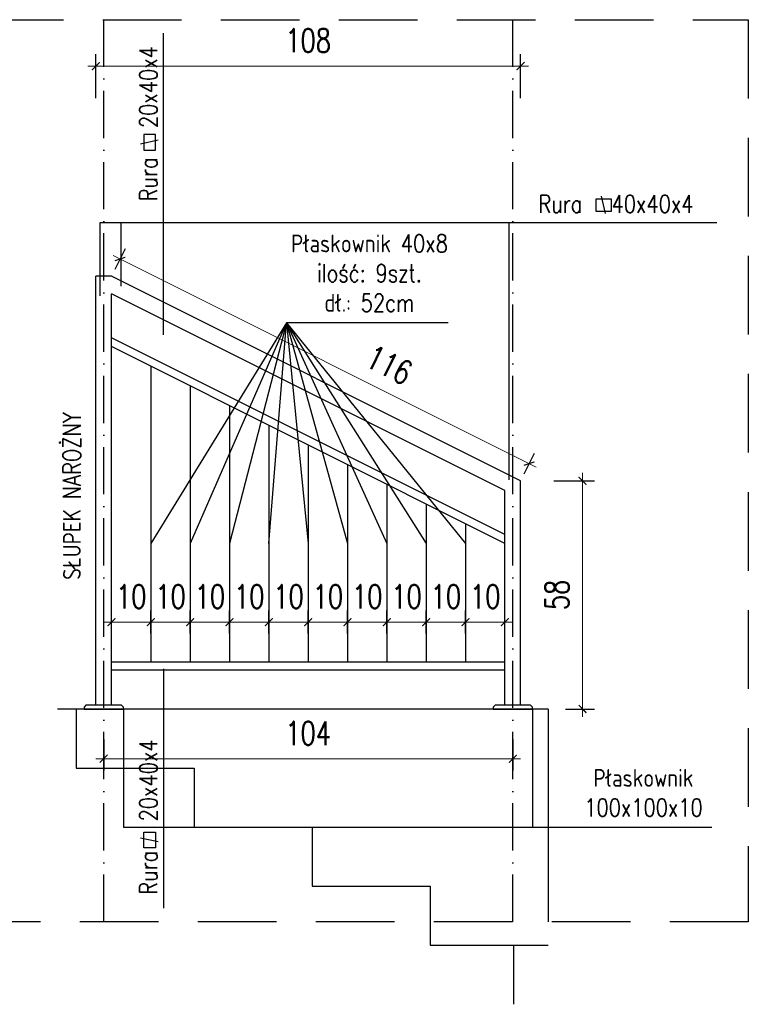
# Model space of a CAD drawing. Header units: millimetres. Extents: x 31969 to 285678, y -69766 to -1123.
# Tile 11 of 176: x 139915 to 140101, y -20278 to -20027. Entities that reach past the tile are written whole.
import ezdxf

# ---------------------------------------------------------------- set-up
doc = ezdxf.new("R2010")
doc.units = ezdxf.units.MM
for name, pattern in [('ACAD_ISO03W100', [30, 12, -18]), ('ACAD_ISO10W100', [18, 12, -3, 0, -3]), ('HIDDEN', [0.375, 0.25, -0.125])]:
    doc.linetypes.add(name, pattern=pattern)
for name, color, linetype in [('a-balustrady detal', 5, 'Continuous'), ('a-opis 2', 1, 'Continuous'), ('a-osie', 4, 'ACAD_ISO10W100'), ('a-przerywana', 250, 'HIDDEN'), ('a-widokowa', 3, 'Continuous'), ('a-wymiary', 11, 'Continuous')]:
    doc.layers.add(name, color=color, linetype=linetype)
doc.layers.add('a-pomocnicza', color=42, linetype='Continuous', plot=False)
doc.styles.add('WYMIAR', font='romans.shx', dxfattribs={"width": 0.8})
doc.styles.add('WYMIARY', font='simplex.shx', dxfattribs={"width": 0.75})
doc.dimstyles.new('MAREK50', dxfattribs={"dimtxt": 12.5, "dimasz": 5, "dimexe": 3, "dimexo": 2, "dimgap": 3.5, "dimtad": 1, "dimdec": 1, "dimdsep": 46, "dimtxsty": 'WYMIARY', "dimblk1": 'ARCHTICK', "dimblk2": 'ARCHTICK', "dimsah": 1, "dimcen": 2.5, "dimdle": 5, "dimadec": 0, "dimazin": 0, "dimtfac": 1, "dimtdec": 1, "dimtmove": 1, "dimatfit": 3, "dimldrblk": 'ARCHTICK', "dimfxl": 1, "dimtolj": 1, "dimtzin": 0, "dimarcsym": 0})

# ---------------------------------------------------------------- blocks, each defined once
blk = doc.blocks.new('_ARCHTICK')
at = {"color": 0, "linetype": 'ByBlock', "const_width": 0.15}
blk.add_lwpolyline([(-0.5, -0.5), (0.5, 0.5)], dxfattribs=at)
blk = doc.blocks.new('*D663')
at = {"layer": 'a-wymiary', "color": 0, "linetype": 'ACAD_ISO03W100', "lineweight": -2, "ltscale": 100}
blk.add_line((139948.62, -20183.36), (139948.62, -20177.47), dxfattribs=at)
at = {"layer": 'a-wymiary', "color": 0, "lineweight": -2, "ltscale": 100}
blk.add_line((139958.62, -20183.36), (139958.62, -20177.47), dxfattribs=at)
at = {"layer": 'a-wymiary', "color": 0, "lineweight": 0, "ltscale": 100}
blk.add_line((139946.62, -20180.47), (139960.62, -20180.47), dxfattribs=at)
at = {"layer": 'DEFPOINTS', "color": 0, "ltscale": 100}
for p in [(139958.62, -20180.47), (139948.62, -20185.36), (139958.62, -20185.36)]:
    blk.add_point(p, dxfattribs=at)
at = {"layer": 'a-wymiary', "color": 0, "lineweight": 0, "ltscale": 100, "xscale": 2, "yscale": 2, "zscale": 2, "rotation": 180}
blk.add_blockref('_ARCHTICK', (139948.62, -20180.47), dxfattribs=at)
at = {"layer": 'a-wymiary', "color": 0, "lineweight": 0, "ltscale": 100, "xscale": 2, "yscale": 2, "zscale": 2}
blk.add_blockref('_ARCHTICK', (139958.62, -20180.47), dxfattribs=at)
at = {"layer": 'a-wymiary', "color": 0, "ltscale": 100, "insert": (139953.62, -20173.97), "char_height": 6, "attachment_point": 5, "style": 'WYMIARY'}
blk.add_mtext('\\A1;10', dxfattribs=at)
blk = doc.blocks.new('*D664')
at = {"layer": 'a-wymiary', "color": 0, "linetype": 'ACAD_ISO03W100', "lineweight": -2, "ltscale": 100}
blk.add_line((139978.62, -20183.36), (139978.62, -20177.47), dxfattribs=at)
at = {"layer": 'a-wymiary', "color": 0, "lineweight": -2, "ltscale": 100}
blk.add_line((139988.62, -20183.36), (139988.62, -20177.47), dxfattribs=at)
at = {"layer": 'a-wymiary', "color": 0, "lineweight": 0, "ltscale": 100}
blk.add_line((139976.62, -20180.47), (139990.62, -20180.47), dxfattribs=at)
at = {"layer": 'DEFPOINTS', "color": 0, "ltscale": 100}
for p in [(139988.62, -20180.47), (139978.62, -20185.36), (139988.62, -20185.36)]:
    blk.add_point(p, dxfattribs=at)
at = {"layer": 'a-wymiary', "color": 0, "lineweight": 0, "ltscale": 100, "xscale": 2, "yscale": 2, "zscale": 2, "rotation": 180}
blk.add_blockref('_ARCHTICK', (139978.62, -20180.47), dxfattribs=at)
at = {"layer": 'a-wymiary', "color": 0, "lineweight": 0, "ltscale": 100, "xscale": 2, "yscale": 2, "zscale": 2}
blk.add_blockref('_ARCHTICK', (139988.62, -20180.47), dxfattribs=at)
at = {"layer": 'a-wymiary', "color": 0, "ltscale": 100, "insert": (139983.62, -20173.97), "char_height": 6, "attachment_point": 5, "style": 'WYMIARY'}
blk.add_mtext('\\A1;10', dxfattribs=at)
blk = doc.blocks.new('*D665')
at = {"layer": 'a-wymiary', "color": 0, "linetype": 'ACAD_ISO03W100', "lineweight": -2, "ltscale": 100}
blk.add_line((139988.62, -20183.36), (139988.62, -20177.47), dxfattribs=at)
at = {"layer": 'a-wymiary', "color": 0, "lineweight": -2, "ltscale": 100}
blk.add_line((139998.62, -20183.36), (139998.62, -20177.47), dxfattribs=at)
at = {"layer": 'a-wymiary', "color": 0, "lineweight": 0, "ltscale": 100}
blk.add_line((139986.62, -20180.47), (140000.62, -20180.47), dxfattribs=at)
at = {"layer": 'DEFPOINTS', "color": 0, "ltscale": 100}
for p in [(139998.62, -20180.47), (139988.62, -20185.36), (139998.62, -20185.36)]:
    blk.add_point(p, dxfattribs=at)
at = {"layer": 'a-wymiary', "color": 0, "lineweight": 0, "ltscale": 100, "xscale": 2, "yscale": 2, "zscale": 2, "rotation": 180}
blk.add_blockref('_ARCHTICK', (139988.62, -20180.47), dxfattribs=at)
at = {"layer": 'a-wymiary', "color": 0, "lineweight": 0, "ltscale": 100, "xscale": 2, "yscale": 2, "zscale": 2}
blk.add_blockref('_ARCHTICK', (139998.62, -20180.47), dxfattribs=at)
at = {"layer": 'a-wymiary', "color": 0, "ltscale": 100, "insert": (139993.62, -20173.97), "char_height": 6, "attachment_point": 5, "style": 'WYMIARY'}
blk.add_mtext('\\A1;10', dxfattribs=at)
blk = doc.blocks.new('*D666')
at = {"layer": 'a-wymiary', "color": 0, "linetype": 'ACAD_ISO03W100', "lineweight": -2, "ltscale": 100}
blk.add_line((139998.62, -20183.36), (139998.62, -20177.47), dxfattribs=at)
at = {"layer": 'a-wymiary', "color": 0, "lineweight": -2, "ltscale": 100}
blk.add_line((140008.62, -20183.36), (140008.62, -20177.47), dxfattribs=at)
at = {"layer": 'a-wymiary', "color": 0, "lineweight": 0, "ltscale": 100}
blk.add_line((139996.62, -20180.47), (140010.62, -20180.47), dxfattribs=at)
at = {"layer": 'DEFPOINTS', "color": 0, "ltscale": 100}
for p in [(140008.62, -20180.47), (139998.62, -20185.36), (140008.62, -20185.36)]:
    blk.add_point(p, dxfattribs=at)
at = {"layer": 'a-wymiary', "color": 0, "lineweight": 0, "ltscale": 100, "xscale": 2, "yscale": 2, "zscale": 2, "rotation": 180}
blk.add_blockref('_ARCHTICK', (139998.62, -20180.47), dxfattribs=at)
at = {"layer": 'a-wymiary', "color": 0, "lineweight": 0, "ltscale": 100, "xscale": 2, "yscale": 2, "zscale": 2}
blk.add_blockref('_ARCHTICK', (140008.62, -20180.47), dxfattribs=at)
at = {"layer": 'a-wymiary', "color": 0, "ltscale": 100, "insert": (140003.62, -20173.97), "char_height": 6, "attachment_point": 5, "style": 'WYMIARY'}
blk.add_mtext('\\A1;10', dxfattribs=at)
blk = doc.blocks.new('*D667')
at = {"layer": 'a-wymiary', "color": 0, "linetype": 'ACAD_ISO03W100', "lineweight": -2, "ltscale": 100}
blk.add_line((140008.62, -20183.36), (140008.62, -20177.47), dxfattribs=at)
at = {"layer": 'a-wymiary', "color": 0, "lineweight": -2, "ltscale": 100}
blk.add_line((140018.62, -20183.36), (140018.62, -20177.47), dxfattribs=at)
at = {"layer": 'a-wymiary', "color": 0, "lineweight": 0, "ltscale": 100}
blk.add_line((140006.62, -20180.47), (140020.62, -20180.47), dxfattribs=at)
at = {"layer": 'DEFPOINTS', "color": 0, "ltscale": 100}
for p in [(140018.62, -20180.47), (140008.62, -20185.36), (140018.62, -20185.36)]:
    blk.add_point(p, dxfattribs=at)
at = {"layer": 'a-wymiary', "color": 0, "lineweight": 0, "ltscale": 100, "xscale": 2, "yscale": 2, "zscale": 2, "rotation": 180}
blk.add_blockref('_ARCHTICK', (140008.62, -20180.47), dxfattribs=at)
at = {"layer": 'a-wymiary', "color": 0, "lineweight": 0, "ltscale": 100, "xscale": 2, "yscale": 2, "zscale": 2}
blk.add_blockref('_ARCHTICK', (140018.62, -20180.47), dxfattribs=at)
at = {"layer": 'a-wymiary', "color": 0, "ltscale": 100, "insert": (140013.62, -20173.97), "char_height": 6, "attachment_point": 5, "style": 'WYMIARY'}
blk.add_mtext('\\A1;10', dxfattribs=at)
blk = doc.blocks.new('*D668')
at = {"layer": 'a-wymiary', "color": 0, "linetype": 'ACAD_ISO03W100', "lineweight": -2, "ltscale": 100}
blk.add_line((140018.62, -20183.36), (140018.62, -20177.47), dxfattribs=at)
at = {"layer": 'a-wymiary', "color": 0, "lineweight": -2, "ltscale": 100}
blk.add_line((140028.62, -20183.36), (140028.62, -20177.47), dxfattribs=at)
at = {"layer": 'a-wymiary', "color": 0, "lineweight": 0, "ltscale": 100}
blk.add_line((140016.62, -20180.47), (140030.62, -20180.47), dxfattribs=at)
at = {"layer": 'DEFPOINTS', "color": 0, "ltscale": 100}
for p in [(140028.62, -20180.47), (140018.62, -20185.36), (140028.62, -20185.36)]:
    blk.add_point(p, dxfattribs=at)
at = {"layer": 'a-wymiary', "color": 0, "lineweight": 0, "ltscale": 100, "xscale": 2, "yscale": 2, "zscale": 2, "rotation": 180}
blk.add_blockref('_ARCHTICK', (140018.62, -20180.47), dxfattribs=at)
at = {"layer": 'a-wymiary', "color": 0, "lineweight": 0, "ltscale": 100, "xscale": 2, "yscale": 2, "zscale": 2}
blk.add_blockref('_ARCHTICK', (140028.62, -20180.47), dxfattribs=at)
at = {"layer": 'a-wymiary', "color": 0, "ltscale": 100, "insert": (140023.62, -20173.97), "char_height": 6, "attachment_point": 5, "style": 'WYMIARY'}
blk.add_mtext('\\A1;10', dxfattribs=at)
blk = doc.blocks.new('*D669')
at = {"layer": 'a-wymiary', "color": 0, "linetype": 'ACAD_ISO03W100', "lineweight": -2, "ltscale": 100}
blk.add_line((140028.62, -20183.36), (140028.62, -20177.47), dxfattribs=at)
at = {"layer": 'a-wymiary', "color": 0, "lineweight": -2, "ltscale": 100}
blk.add_line((140038.62, -20183.36), (140038.62, -20177.47), dxfattribs=at)
at = {"layer": 'a-wymiary', "color": 0, "lineweight": 0, "ltscale": 100}
blk.add_line((140026.62, -20180.47), (140040.62, -20180.47), dxfattribs=at)
at = {"layer": 'DEFPOINTS', "color": 0, "ltscale": 100}
for p in [(140038.62, -20180.47), (140028.62, -20185.36), (140038.62, -20185.36)]:
    blk.add_point(p, dxfattribs=at)
at = {"layer": 'a-wymiary', "color": 0, "lineweight": 0, "ltscale": 100, "xscale": 2, "yscale": 2, "zscale": 2, "rotation": 180}
blk.add_blockref('_ARCHTICK', (140028.62, -20180.47), dxfattribs=at)
at = {"layer": 'a-wymiary', "color": 0, "lineweight": 0, "ltscale": 100, "xscale": 2, "yscale": 2, "zscale": 2}
blk.add_blockref('_ARCHTICK', (140038.62, -20180.47), dxfattribs=at)
at = {"layer": 'a-wymiary', "color": 0, "ltscale": 100, "insert": (140033.62, -20173.97), "char_height": 6, "attachment_point": 5, "style": 'WYMIARY'}
blk.add_mtext('\\A1;10', dxfattribs=at)
blk = doc.blocks.new('*D670')
at = {"layer": 'a-wymiary', "color": 0, "linetype": 'ACAD_ISO03W100', "lineweight": -2, "ltscale": 100}
blk.add_line((139938.62, -20183.36), (139938.62, -20177.47), dxfattribs=at)
at = {"layer": 'a-wymiary', "color": 0, "lineweight": -2, "ltscale": 100}
blk.add_line((139948.62, -20183.36), (139948.62, -20177.47), dxfattribs=at)
at = {"layer": 'a-wymiary', "color": 0, "lineweight": 0, "ltscale": 100}
blk.add_line((139936.62, -20180.47), (139950.62, -20180.47), dxfattribs=at)
at = {"layer": 'DEFPOINTS', "color": 0, "ltscale": 100}
for p in [(139948.62, -20180.47), (139938.62, -20185.36), (139948.62, -20185.36)]:
    blk.add_point(p, dxfattribs=at)
at = {"layer": 'a-wymiary', "color": 0, "lineweight": 0, "ltscale": 100, "xscale": 2, "yscale": 2, "zscale": 2, "rotation": 180}
blk.add_blockref('_ARCHTICK', (139938.62, -20180.47), dxfattribs=at)
at = {"layer": 'a-wymiary', "color": 0, "lineweight": 0, "ltscale": 100, "xscale": 2, "yscale": 2, "zscale": 2}
blk.add_blockref('_ARCHTICK', (139948.62, -20180.47), dxfattribs=at)
at = {"layer": 'a-wymiary', "color": 0, "ltscale": 100, "insert": (139943.62, -20173.97), "char_height": 6, "attachment_point": 5, "style": 'WYMIARY'}
blk.add_mtext('\\A1;10', dxfattribs=at)
blk = doc.blocks.new('*D671')
at = {"layer": 'a-wymiary', "color": 0, "lineweight": -2, "ltscale": 100}
blk.add_line((139936.62, -20210.27), (139936.62, -20218.17), dxfattribs=at)
at = {"layer": 'a-wymiary', "color": 0, "linetype": 'ACAD_ISO03W100', "lineweight": -2, "ltscale": 100}
blk.add_line((140040.62, -20210.27), (140040.62, -20218.17), dxfattribs=at)
at = {"layer": 'a-wymiary', "color": 0, "lineweight": 0, "ltscale": 100}
blk.add_line((140042.62, -20215.17), (139934.62, -20215.17), dxfattribs=at)
at = {"layer": 'DEFPOINTS', "color": 0, "ltscale": 100}
for p in [(139936.62, -20208.27), (140040.62, -20208.27), (139936.62, -20215.17)]:
    blk.add_point(p, dxfattribs=at)
at = {"layer": 'a-wymiary', "color": 0, "lineweight": 0, "ltscale": 100, "xscale": 2, "yscale": 2, "zscale": 2, "rotation": 180}
blk.add_blockref('_ARCHTICK', (139936.62, -20215.17), dxfattribs=at)
at = {"layer": 'a-wymiary', "color": 0, "lineweight": 0, "ltscale": 100, "xscale": 2, "yscale": 2, "zscale": 2}
blk.add_blockref('_ARCHTICK', (140040.62, -20215.17), dxfattribs=at)
at = {"layer": 'a-wymiary', "color": 0, "ltscale": 100, "insert": (139988.62, -20208.67), "char_height": 6, "attachment_point": 5, "style": 'WYMIARY'}
blk.add_mtext('\\A1;104', dxfattribs=at)
blk = doc.blocks.new('*D672')
at = {"layer": 'a-wymiary', "color": 0, "linetype": 'ACAD_ISO03W100', "lineweight": -2, "ltscale": 100}
blk.add_line((139958.62, -20183.36), (139958.62, -20177.47), dxfattribs=at)
at = {"layer": 'a-wymiary', "color": 0, "lineweight": -2, "ltscale": 100}
blk.add_line((139968.62, -20183.36), (139968.62, -20177.47), dxfattribs=at)
at = {"layer": 'a-wymiary', "color": 0, "lineweight": 0, "ltscale": 100}
blk.add_line((139956.62, -20180.47), (139970.62, -20180.47), dxfattribs=at)
at = {"layer": 'DEFPOINTS', "color": 0, "ltscale": 100}
for p in [(139968.62, -20180.47), (139958.62, -20185.36), (139968.62, -20185.36)]:
    blk.add_point(p, dxfattribs=at)
at = {"layer": 'a-wymiary', "color": 0, "lineweight": 0, "ltscale": 100, "xscale": 2, "yscale": 2, "zscale": 2, "rotation": 180}
blk.add_blockref('_ARCHTICK', (139958.62, -20180.47), dxfattribs=at)
at = {"layer": 'a-wymiary', "color": 0, "lineweight": 0, "ltscale": 100, "xscale": 2, "yscale": 2, "zscale": 2}
blk.add_blockref('_ARCHTICK', (139968.62, -20180.47), dxfattribs=at)
at = {"layer": 'a-wymiary', "color": 0, "ltscale": 100, "insert": (139963.62, -20173.97), "char_height": 6, "attachment_point": 5, "style": 'WYMIARY'}
blk.add_mtext('\\A1;10', dxfattribs=at)
blk = doc.blocks.new('*D673')
at = {"layer": 'a-wymiary', "color": 0, "linetype": 'ACAD_ISO03W100', "lineweight": -2, "ltscale": 100}
blk.add_line((139968.62, -20183.36), (139968.62, -20177.47), dxfattribs=at)
at = {"layer": 'a-wymiary', "color": 0, "lineweight": -2, "ltscale": 100}
blk.add_line((139978.62, -20183.36), (139978.62, -20177.47), dxfattribs=at)
at = {"layer": 'a-wymiary', "color": 0, "lineweight": 0, "ltscale": 100}
blk.add_line((139966.62, -20180.47), (139980.62, -20180.47), dxfattribs=at)
at = {"layer": 'DEFPOINTS', "color": 0, "ltscale": 100}
for p in [(139978.62, -20180.47), (139968.62, -20185.36), (139978.62, -20185.36)]:
    blk.add_point(p, dxfattribs=at)
at = {"layer": 'a-wymiary', "color": 0, "lineweight": 0, "ltscale": 100, "xscale": 2, "yscale": 2, "zscale": 2, "rotation": 180}
blk.add_blockref('_ARCHTICK', (139968.62, -20180.47), dxfattribs=at)
at = {"layer": 'a-wymiary', "color": 0, "lineweight": 0, "ltscale": 100, "xscale": 2, "yscale": 2, "zscale": 2}
blk.add_blockref('_ARCHTICK', (139978.62, -20180.47), dxfattribs=at)
at = {"layer": 'a-wymiary', "color": 0, "ltscale": 100, "insert": (139973.62, -20173.97), "char_height": 6, "attachment_point": 5, "style": 'WYMIARY'}
blk.add_mtext('\\A1;10', dxfattribs=at)
blk = doc.blocks.new('*D662')
at = {"layer": 'a-wymiary', "color": 0, "lineweight": -2, "ltscale": 100}
blk.add_line((139934.62, -20047.33), (139934.62, -20036.18), dxfattribs=at)
at = {"layer": 'a-wymiary', "color": 0, "linetype": 'ACAD_ISO03W100', "lineweight": -2, "ltscale": 100}
blk.add_line((140042.62, -20047.33), (140042.62, -20036.18), dxfattribs=at)
at = {"layer": 'a-wymiary', "color": 0, "lineweight": 0, "ltscale": 100}
blk.add_line((140044.62, -20039.18), (139932.62, -20039.18), dxfattribs=at)
at = {"layer": 'DEFPOINTS', "color": 0, "ltscale": 100}
for p in [(139934.62, -20039.18), (139934.62, -20049.33), (140042.62, -20049.33)]:
    blk.add_point(p, dxfattribs=at)
at = {"layer": 'a-wymiary', "color": 0, "lineweight": 0, "ltscale": 100, "xscale": 2, "yscale": 2, "zscale": 2, "rotation": 180}
blk.add_blockref('_ARCHTICK', (139934.62, -20039.18), dxfattribs=at)
at = {"layer": 'a-wymiary', "color": 0, "lineweight": 0, "ltscale": 100, "xscale": 2, "yscale": 2, "zscale": 2}
blk.add_blockref('_ARCHTICK', (140042.62, -20039.18), dxfattribs=at)
at = {"layer": 'a-wymiary', "color": 0, "ltscale": 100, "insert": (139988.62, -20032.68), "char_height": 6, "attachment_point": 5, "style": 'WYMIARY'}
blk.add_mtext('\\A1;108', dxfattribs=at)
blk = doc.blocks.new('*D674')
at = {"layer": 'a-wymiary', "color": 0, "lineweight": -2, "ltscale": 100}
blk.add_line((139939.51, -20090.76), (139942.14, -20085.49), dxfattribs=at)
at = {"layer": 'a-wymiary', "color": 0, "lineweight": 0, "ltscale": 100}
blk.add_line((140046.59, -20141.07), (139939.01, -20087.28), dxfattribs=at)
at = {"layer": 'a-wymiary', "color": 0, "linetype": 'ACAD_ISO03W100', "lineweight": -2, "ltscale": 100}
blk.add_line((140043.51, -20142.76), (140046.14, -20137.49), dxfattribs=at)
at = {"layer": 'DEFPOINTS', "color": 0, "ltscale": 100}
for p in [(139940.8, -20088.18), (139938.62, -20092.54), (140042.62, -20144.54)]:
    blk.add_point(p, dxfattribs=at)
at = {"layer": 'a-wymiary', "color": 0, "lineweight": 0, "ltscale": 100, "xscale": 2, "yscale": 2, "zscale": 2}
for p, rotation in [((139940.8, -20088.18), 153.4349488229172), ((140044.8, -20140.18), 333.4349488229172)]:
    blk.add_blockref('_ARCHTICK', p, dxfattribs=dict(at, rotation=rotation))
at = {"layer": 'a-wymiary', "color": 0, "ltscale": 100, "insert": (140009.21, -20115.12), "char_height": 6, "attachment_point": 5, "rotation": 333.4349, "style": 'WYMIARY'}
blk.add_mtext('\\A1;116', dxfattribs=at)
blk = doc.blocks.new('*D675')
at = {"layer": 'a-wymiary', "color": 0, "lineweight": -2, "ltscale": 100}
blk.add_line((140051.05, -20144.54), (140061.38, -20144.54), dxfattribs=at)
at = {"layer": 'a-wymiary', "color": 0, "lineweight": 0, "ltscale": 100}
blk.add_line((140058.38, -20204.54), (140058.38, -20142.54), dxfattribs=at)
at = {"layer": 'a-wymiary', "color": 0, "linetype": 'ACAD_ISO03W100', "lineweight": -2, "ltscale": 100}
blk.add_line((140054.05, -20202.54), (140061.38, -20202.54), dxfattribs=at)
at = {"layer": 'DEFPOINTS', "color": 0, "ltscale": 100}
for p in [(140049.05, -20144.54), (140058.38, -20144.54), (140052.05, -20202.54)]:
    blk.add_point(p, dxfattribs=at)
at = {"layer": 'a-wymiary', "color": 0, "lineweight": 0, "ltscale": 100, "xscale": 2, "yscale": 2, "zscale": 2}
for p, rotation in [((140058.38, -20144.54), 90), ((140058.38, -20202.54), 270)]:
    blk.add_blockref('_ARCHTICK', p, dxfattribs=dict(at, rotation=rotation))
at = {"layer": 'a-wymiary', "color": 0, "ltscale": 100, "insert": (140051.88, -20173.54), "char_height": 6, "attachment_point": 5, "rotation": 90, "style": 'WYMIARY'}
blk.add_mtext('\\A1;58', dxfattribs=at)

msp = doc.modelspace()

# ---------------------------------------------------------------- linework, layer by layer
at = {"layer": 'a-balustrady detal', "ltscale": 0.5}
for p, q in [((139938.62, -20092.54), (139934.62, -20092.54)), ((139934.62, -20201.54), (139934.62, -20092.54)), ((140042.62, -20144.54), (139938.62, -20092.54)), ((139938.62, -20201.54), (139938.62, -20097.02)), ((140038.62, -20147.02), (139938.62, -20097.02)), ((140038.62, -20158.2), (139938.62, -20108.2)), ((140038.62, -20160.43), (139938.62, -20110.43)), ((139948.62, -20115.43), (139948.62, -20190.54)), ((139958.62, -20120.43), (139958.62, -20190.54)), ((139968.62, -20125.43), (139968.62, -20190.54)), ((139978.62, -20130.43), (139978.62, -20190.54)), ((139988.62, -20135.43), (139988.62, -20190.54)), ((139998.62, -20140.43), (139998.62, -20190.54)), ((140042.62, -20201.54), (140042.62, -20144.54)), ((140008.62, -20145.43), (140008.62, -20190.54)), ((140038.62, -20201.54), (140038.62, -20147.02)), ((140018.62, -20150.43), (140018.62, -20190.54)), ((140028.62, -20155.43), (140028.62, -20190.54)), ((139938.62, -20190.54), (140038.62, -20190.54)), ((139938.62, -20192.54), (140038.62, -20192.54))]:
    msp.add_line(p, q, dxfattribs=at)
for points in [[(139931.62, -20202.54), (139941.62, -20202.54), (139941.62, -20202.04), (139941.12, -20201.54), (139932.12, -20201.54), (139931.62, -20202.04)], [(140035.62, -20202.54), (140045.62, -20202.54), (140045.62, -20202.04), (140045.12, -20201.54), (140036.12, -20201.54), (140035.62, -20202.04)]]:
    msp.add_lwpolyline(points, close=True, dxfattribs=at)
at = {"layer": 'a-opis 2', "ltscale": 0.1}
for p, q in [((139951.87, -20107.42), (139951.87, -20030.82)), ((139935.69, -20078.89), (140092.53, -20078.89)), ((139935.69, -20097.58), (139935.69, -20078.89)), ((139940.96, -20078.89), (139940.96, -20095.07)), ((140039.69, -20144.32), (140039.69, -20078.89)), ((139983.12, -20104.4), (139948.62, -20160.48)), ((139983.12, -20104.4), (139958.62, -20160.48)), ((139983.12, -20104.4), (139968.62, -20160.48)), ((139978.62, -20160.48), (139983.12, -20104.4)), ((139983.12, -20104.4), (139988.62, -20160.48)), ((140024.17, -20104.4), (139983.12, -20104.4)), ((139983.12, -20104.4), (139998.62, -20160.48)), ((139983.12, -20104.4), (140008.62, -20160.48)), ((139983.12, -20104.4), (140018.62, -20160.48)), ((139983.12, -20104.4), (140028.62, -20160.48)), ((139951.87, -20192.28), (139951.87, -20253.16)), ((139941.62, -20202.54), (139941.62, -20232.57)), ((140045.62, -20202.54), (140045.62, -20232.57)), ((139941.62, -20232.57), (140091.22, -20232.57))]:
    msp.add_line(p, q, dxfattribs=at)
for points in [[(139946.79, -20060.54), (139949.79, -20060.54), (139949.79, -20056.54), (139946.79, -20056.54), (139946.79, -20060.54)], [(139950.44, -20058.04), (139946.01, -20059.04)], [(140061.71, -20073), (140061.71, -20076), (140065.71, -20076), (140065.71, -20073), (140061.71, -20073)], [(140064.21, -20076.66), (140063.21, -20072.22)], [(139946.79, -20233.8), (139949.79, -20233.8), (139949.79, -20237.8), (139946.79, -20237.8), (139946.79, -20233.8)], [(139950.44, -20236.3), (139946.01, -20235.3)]]:
    msp.add_lwpolyline(points, dxfattribs=at)
at = {"layer": 'a-osie'}
for p, q in [((139936.62, -20256.56), (139936.62, -20027.39)), ((140040.62, -20256.56), (140040.62, -20027.39))]:
    msp.add_line(p, q, dxfattribs=at)
at = {"layer": 'a-pomocnicza', "ltscale": 100}
for p, q in [((139929.62, -20202.54), (139929.62, -20217.54)), ((139929.62, -20217.54), (139959.62, -20217.54)), ((139959.62, -20217.54), (139959.62, -20232.54)), ((139959.62, -20232.54), (139989.62, -20232.54)), ((139989.62, -20232.54), (139989.62, -20247.54)), ((139989.62, -20247.54), (140019.62, -20247.54)), ((140019.62, -20247.54), (140019.62, -20262.54)), ((140019.62, -20262.54), (140049.62, -20262.54)), ((140040.83, -20262.54), (140040.83, -20277.54))]:
    msp.add_line(p, q, dxfattribs=at)
at = {"layer": 'a-przerywana', "color": 3, "ltscale": 80}
msp.add_lwpolyline([(139546.4, -20027.39), (140100.52, -20027.39), (140100.52, -20256.56), (139546.4, -20256.56)], close=True, dxfattribs=at)
at = {"layer": 'a-widokowa'}
for q in [(139924.87, -20202.54), (140049.62, -20256.56)]:
    msp.add_line((140049.62, -20202.54), q, dxfattribs=at)

# ---------------------------------------------------------------- texts
at = {"layer": 'a-opis 2', "ltscale": 0.1, "char_height": 4.5269, "width": 94.9255, "rotation": 90, "style": 'WYMIAR'}
for s, insert, attachment_point in [('\\pxqc;Rura   20x40x4', (139945.73, -20101.3), 1), ('\\pxqc;SŁUPEK NAROŻNY', (139926.28, -20195.86), 1), ('\\pxqc;Rura   20x40x4', (139945.73, -20182.53), 3)]:
    msp.add_mtext(s, dxfattribs=dict(at, insert=insert, attachment_point=attachment_point))
at = {"layer": 'a-opis 2', "ltscale": 0.1, "char_height": 4.5269, "style": 'WYMIAR'}
for s, insert, width, attachment_point in [('\\pxqc;Rura   40x40x4', (140018.4, -20071.94), 96.9255, 1), ('\\pxqc;Płaskownik 40x8\\Pilość: 9szt.\\Pdł.: 52cm', (140051.65, -20081.97), 94.9255, 3), ('\\pxqc;Płaskownik 100x100x10', (140047.07, -20217.76), 53.599, 1)]:
    msp.add_mtext(s, dxfattribs=dict(at, insert=insert, width=width, attachment_point=attachment_point))

# ---------------------------------------------------------------- dimensions: what is measured, and where the dimension line sits
at = {"layer": 'a-wymiary', "ltscale": 100}
for base, p1, p2, picture, middle in [((139934.62, -20039.18), (140042.62, -20049.33), (139934.62, -20049.33), '*D662', (139988.62, -20032.68)), ((139936.62, -20215.17), (140040.62, -20208.27), (139936.62, -20208.27), '*D671', (139988.62, -20208.67))]:
    dim = msp.add_linear_dim(base=base, p1=p1, p2=p2, dimstyle='MAREK50', override={"dimtxt": 6, "dimasz": 2, "dimdle": 2, "dimfxl": 10, "dimfxlon": 1, "dimlwd": 0}, dxfattribs=at)
    dim.commit()
    dim.dimension.update_dxf_attribs({"geometry": picture, "text_midpoint": middle})
dim = msp.add_linear_dim(base=(139940.8, -20088.18), p1=(140042.62, -20144.54), p2=(139938.62, -20092.54), angle=153.4349, text='116', dimstyle='MAREK50', override={"dimtxt": 6, "dimasz": 2, "dimdle": 2, "dimfxl": 10, "dimfxlon": 1, "dimlwd": 0}, dxfattribs=at)
dim.commit()
dim.dimension.update_dxf_attribs({"geometry": '*D674', "text_midpoint": (140006.3, -20120.93), "dimtype": 161})
dim = msp.add_linear_dim(base=(140058.38, -20144.54), p1=(140052.05, -20202.54), p2=(140049.05, -20144.54), angle=90, dimstyle='MAREK50', override={"dimtxt": 6, "dimasz": 2, "dimdle": 2, "dimfxl": 10, "dimfxlon": 1, "dimlwd": 0}, dxfattribs=at)
dim.commit()
dim.dimension.update_dxf_attribs({"geometry": '*D675', "text_midpoint": (140051.88, -20173.54)})
for base, p1, p2, picture, middle in [((139948.62, -20180.47), (139938.62, -20185.36), (139948.62, -20185.36), '*D670', (139943.62, -20180.47)), ((139958.62, -20180.47), (139948.62, -20185.36), (139958.62, -20185.36), '*D663', (139953.62, -20180.47)), ((139968.62, -20180.47), (139958.62, -20185.36), (139968.62, -20185.36), '*D672', (139963.62, -20180.47)), ((139978.62, -20180.47), (139968.62, -20185.36), (139978.62, -20185.36), '*D673', (139973.62, -20180.47)), ((139988.62, -20180.47), (139978.62, -20185.36), (139988.62, -20185.36), '*D664', (139983.62, -20180.47)), ((139998.62, -20180.47), (139988.62, -20185.36), (139998.62, -20185.36), '*D665', (139993.62, -20180.47)), ((140008.62, -20180.47), (139998.62, -20185.36), (140008.62, -20185.36), '*D666', (140003.62, -20180.47)), ((140018.62, -20180.47), (140008.62, -20185.36), (140018.62, -20185.36), '*D667', (140013.62, -20180.47)), ((140028.62, -20180.47), (140018.62, -20185.36), (140028.62, -20185.36), '*D668', (140023.62, -20180.47)), ((140038.62, -20180.47), (140028.62, -20185.36), (140038.62, -20185.36), '*D669', (140033.62, -20180.47))]:
    dim = msp.add_linear_dim(base=base, p1=p1, p2=p2, dimstyle='MAREK50', override={"dimtxt": 6, "dimasz": 2, "dimdle": 2, "dimfxl": 10, "dimfxlon": 1, "dimlwd": 0}, dxfattribs=at)
    dim.commit()
    dim.dimension.update_dxf_attribs({"geometry": picture, "text_midpoint": middle, "dimtype": 160})

doc.saveas('drawing.dxf')
